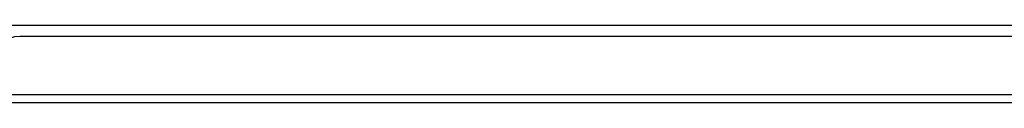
# Model space of a CAD drawing. Header units: inches. Extents: x 20 to 683, y 61 to 320.
# Tile 11 of 256: x 68.393 to 80.272, y 61.184 to 62.118. Entities that reach past the tile are written whole.
import ezdxf

# ---------------------------------------------------------------- set-up
doc = ezdxf.new("R2010")
doc.units = ezdxf.units.IN
doc.header["$MEASUREMENT"] = 0
doc.layers.add('Visible Edges(ANSI)', color=7, linetype='Continuous', lineweight=25)
doc.layers.add('Visible Tangent Edges(ANSI)', color=7, linetype='Continuous', lineweight=25)

msp = doc.modelspace()

# ---------------------------------------------------------------- linework, layer by layer
at = {"layer": 'Visible Edges(ANSI)'}
for p, q in [((67.913, 62.118), (86.787, 62.118)), ((86.308, 61.984), (68.393, 61.984)), ((92.052, 61.184), (20.447, 61.184))]:
    msp.add_line(p, q, dxfattribs=at)
msp.add_arc((68.393, 61.672), 0.312, 90, 180, dxfattribs=at)
at = {"layer": 'Visible Tangent Edges(ANSI)'}
msp.add_line((20.447, 61.283), (92.052, 61.283), dxfattribs=at)

doc.saveas('drawing.dxf')
